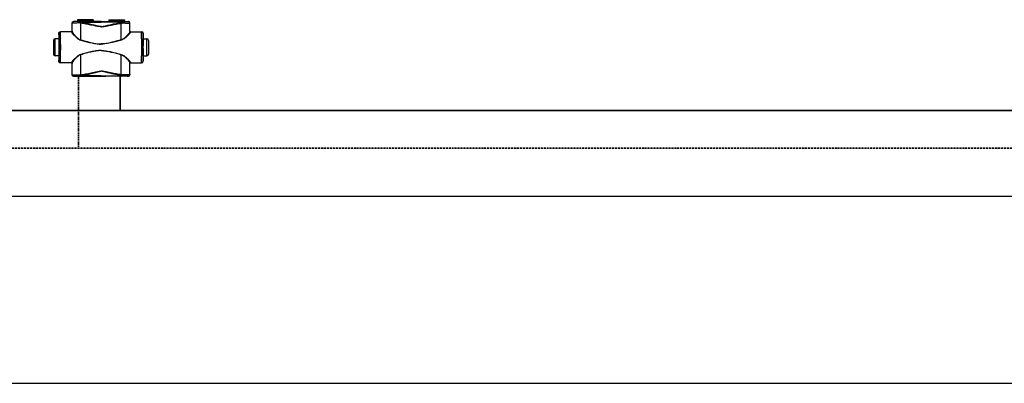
# Model space of a CAD drawing. Header units: millimetres. Extents: x 60394 to 199354, y 20895 to 166073.
# Tile 70 of 256: x 79197 to 80777, y 23395 to 23978. Entities that reach past the tile are written whole.
import ezdxf

# ---------------------------------------------------------------- set-up
doc = ezdxf.new("R2010")
doc.units = ezdxf.units.MM
doc.linetypes.add('VERDECKT', pattern=[9.525, 6.35, -3.175])
doc.layers.add('UT_SCHÉMA_PŘÍVOD', color=10, linetype='Continuous', lineweight=35)
doc.layers.add('UT_SCHÉMA_ZPÁTEČKA', color=172, linetype='VERDECKT', lineweight=35)

msp = doc.modelspace()

# ---------------------------------------------------------------- linework, layer by layer
at = {"color": 0, "linetype": 'Continuous'}
for p, q in [((79283.9, 23974.9), (79283.7, 23975.1)), ((79285.4, 23975.1), (79283.7, 23975.1)), ((79285.7, 23975), (79285.4, 23975.1)), ((79315.3, 23978), (79290.1, 23978)), ((79290.1, 23978), (79290.1, 23976.6)), ((79290.1, 23976.6), (79291.1, 23975.6)), ((79290.1, 23976.6), (79315.3, 23976.6)), ((79291.1, 23975.6), (79314.4, 23975.6)), ((79291.2, 23975.3), (79314.2, 23975.3)), ((79291.2, 23975.3), (79291.2, 23974.9)), ((79298.9, 23974.9), (79294, 23974.9)), ((79294, 23974.2), (79294, 23974.9)), ((79294, 23974.2), (79327.7, 23974.2)), ((79327.7, 23974.9), (79306.6, 23974.9)), ((79314.2, 23975.3), (79314.2, 23974.9)), ((79315.3, 23976.6), (79314.4, 23975.6)), ((79315.3, 23978), (79315.3, 23976.6)), ((79321.5, 23975.1), (79319.7, 23975)), ((79327.7, 23975.1), (79321.5, 23975.1)), ((79327.7, 23975.1), (79334, 23975.1)), ((79327.7, 23974.9), (79348.9, 23974.9)), ((79361.4, 23974.2), (79327.7, 23974.2)), ((79334, 23975.1), (79335.7, 23975)), ((79340.1, 23978), (79365.3, 23978)), ((79340.1, 23978), (79340.1, 23976.6)), ((79365.3, 23976.6), (79340.1, 23976.6)), ((79340.1, 23976.6), (79341.1, 23975.6)), ((79364.4, 23975.6), (79341.1, 23975.6)), ((79364.2, 23975.3), (79341.2, 23975.3)), ((79341.2, 23975.3), (79341.2, 23974.9)), ((79356.6, 23974.9), (79361.4, 23974.9)), ((79361.4, 23974.2), (79361.4, 23974.9)), ((79364.2, 23975.3), (79364.2, 23974.9)), ((79365.3, 23976.6), (79364.4, 23975.6)), ((79365.3, 23978), (79365.3, 23976.6)), ((79369.7, 23975), (79370.1, 23975.1)), ((79370.1, 23975.1), (79371.7, 23975.1)), ((79371.6, 23974.9), (79371.7, 23975.1)), ((79280.6, 23958.8), (79262.5, 23958.8)), ((79281.4, 23972.4), (79281.2, 23972.6)), ((79281.2, 23959.6), (79281.2, 23972.6)), ((79281.2, 23959.6), (79281.4, 23959.6)), ((79374.1, 23972.4), (79374.2, 23972.6)), ((79374.2, 23959.6), (79374.1, 23959.6)), ((79374.2, 23959.6), (79374.2, 23972.6)), ((79374.9, 23958.8), (79392.9, 23958.8)), ((79251.5, 23944.8), (79251.5, 23922.8)), ((79260.3, 23947.3), (79254, 23947.3)), ((79254, 23920.3), (79254, 23947.3)), ((79260.3, 23956.3), (79260, 23956.3)), ((79260, 23956.3), (79260, 23948.1)), ((79260, 23948.1), (79260.3, 23947.8)), ((79260.4, 23947.8), (79260.4, 23947.8)), ((79395.1, 23947.8), (79395.1, 23947.8)), ((79395.2, 23956.3), (79395.4, 23956.3)), ((79395.4, 23948.1), (79395.2, 23947.8)), ((79395.2, 23947.3), (79401.4, 23947.3)), ((79395.4, 23956.3), (79395.4, 23948.1)), ((79401.4, 23920.3), (79401.4, 23947.3)), ((79403.9, 23944.8), (79403.9, 23922.8)), ((79260.3, 23920.3), (79254, 23920.3)), ((79260.3, 23919.8), (79260, 23919.4)), ((79260, 23919.4), (79260, 23911.3)), ((79260, 23911.3), (79260.3, 23911.3)), ((79260.4, 23919.8), (79260.4, 23919.8)), ((79395.1, 23919.8), (79395.1, 23919.8)), ((79395.2, 23920.3), (79401.4, 23920.3)), ((79395.2, 23919.8), (79395.4, 23919.4)), ((79395.4, 23911.3), (79395.2, 23911.3)), ((79395.4, 23919.4), (79395.4, 23911.3)), ((79280.6, 23908.8), (79262.5, 23908.8)), ((79281.4, 23908), (79281.2, 23908)), ((79281.2, 23889.9), (79281.2, 23908)), ((79374.1, 23908), (79374.2, 23908)), ((79374.2, 23889.9), (79374.2, 23908)), ((79374.9, 23908.8), (79392.9, 23908.8)), ((79281.2, 23889.9), (79281.4, 23890)), ((79283.7, 23887.4), (79283.9, 23887.5)), ((79285.4, 23887.4), (79283.7, 23887.4)), ((79285.7, 23887.5), (79285.4, 23887.4)), ((79295.3, 23889.6), (79295.5, 23889.6)), ((79295.6, 23887.6), (79295.8, 23887.6)), ((79327.7, 23888.3), (79295.8, 23888.3)), ((79295.8, 23887.6), (79295.8, 23888.3)), ((79295.8, 23887.6), (79297.1, 23887.6)), ((79308.4, 23887.6), (79327.7, 23887.6)), ((79321.5, 23887.4), (79319.7, 23887.5)), ((79327.7, 23887.4), (79321.5, 23887.4)), ((79327.7, 23888.3), (79359.7, 23888.3)), ((79347.1, 23887.6), (79327.7, 23887.6)), ((79327.7, 23887.4), (79334, 23887.4)), ((79334, 23887.4), (79335.7, 23887.5)), ((79359.7, 23887.6), (79358.4, 23887.6)), ((79359.7, 23887.6), (79359.7, 23888.3)), ((79359.9, 23887.6), (79359.7, 23887.6)), ((79360.2, 23889.6), (79360, 23889.6)), ((79369.7, 23887.5), (79370.1, 23887.4)), ((79370.1, 23887.4), (79371.7, 23887.4)), ((79371.7, 23887.4), (79371.6, 23887.5)), ((79374.2, 23889.9), (79374.1, 23890))]:
    msp.add_line(p, q, dxfattribs=at)
for p, q in [((64740.6, 23695.4), (199354.4, 23695.4)), ((64740.6, 23395.4), (199354.4, 23395.4))]:
    msp.add_line(p, q)
for centre, radius, start, end in [((79283.9, 23972.4), 2.5, 90.0025, 179.9975), ((79290.7, 23975.3), 0.5, 0, 45), ((79314.7, 23975.3), 0.5, 135, 180), ((79340.7, 23975.3), 0.5, 0, 45), ((79364.7, 23975.3), 0.5, 135, 180), ((79371.6, 23972.4), 2.5, 0.0025, 89.9975), ((79262.8, 23956.3), 2.5, 90.0022, 180.0011), ((79280.6, 23959.6), 0.8, 270.0036, 359.9972), ((79374.9, 23959.6), 0.8, 180.0028, 269.9964), ((79392.7, 23956.3), 2.5, 359.9989, 89.9978), ((79254, 23944.8), 2.5, 90, 180), ((76820.6, 23933.8), 2442.4, 359.6832, 0.3168), ((81834.9, 23933.8), 2442.4, 179.6832, 180.3168), ((79401.4, 23944.8), 2.5, 0, 90), ((79254, 23922.8), 2.5, 180, 270), ((79262.8, 23911.3), 2.5, 179.9989, 269.9978), ((79392.7, 23911.3), 2.5, 270.0022, 0.0011), ((79401.4, 23922.8), 2.5, 270, 0), ((79280.6, 23908), 0.8, 0.0028, 89.9964), ((79374.9, 23908), 0.8, 90.0036, 179.9972), ((79283.9, 23890), 2.5, 180.0025, 269.9975), ((79371.6, 23890), 2.5, 270.0025, 359.9975)]:
    msp.add_arc(centre, radius, start, end, dxfattribs=at)
at = {"color": 0, "linetype": 'Continuous', "extrusion": (0, 0, -1)}
for centre, major_axis, ratio, start_param, end_param in [((79283.7, 23972.6), (-1.77, 1.77), 0.999973, -0.785384, 0.785384), ((79302.7, 23975), (-17, 0), 0.005236, 4.941076, 6.283185), ((79302.7, 23975), (-17, 0), 0.005236, 3.141593, 4.483702), ((79262.5, 23956.3), (-2.5, 0), 0.999945, 0, 1.570796), ((79280.4, 23959.6), (-0.8, 0), 0.999986, -3.141593, -1.659157), ((79260.3, 23933.8), (0, 14), 0.010472, 0, 3.141593), ((79262.5, 23911.3), (-2.5, 0), 0.999945, -1.570796, 0), ((79280.4, 23908), (0.8, 0), 0.999986, -1.395381, 0), ((79283.7, 23889.9), (1.77, 1.77), 0.999973, -3.926977, -2.356208), ((79302.7, 23887.5), (-17, 0), 0.005236, 0, 1.229157), ((79302.7, 23887.5), (-17, 0), 0.005236, 1.912436, 3.141593)]:
    msp.add_ellipse(centre, major_axis=major_axis, ratio=ratio, start_param=start_param, end_param=end_param, dxfattribs=at)
at = {"color": 0, "linetype": 'Continuous'}
for centre, major_axis, ratio, start_param, end_param in [((79352.7, 23975), (17, 0), 0.005236, 3.141593, 4.483702), ((79352.7, 23975), (17, 0), 0.005236, 4.941076, 6.283185), ((79371.7, 23972.6), (1.77, 1.77), 0.999973, -0.785384, 0.785384), ((79375, 23959.6), (0.8, 0), 0.999986, -3.141593, -1.659157), ((79392.9, 23956.3), (2.5, 0), 0.999945, 0, 1.570796), ((79395.2, 23933.8), (0, 14), 0.010472, 0, 3.141593), ((79392.9, 23911.3), (2.5, 0), 0.999945, -1.570796, 0), ((79375, 23908), (-0.8, 0), 0.999986, -1.395381, 0), ((79352.7, 23887.5), (17, 0), 0.005236, 1.912436, 3.141593), ((79352.7, 23887.5), (17, 0), 0.005236, 0, 1.229157), ((79371.7, 23889.9), (-1.77, 1.77), 0.999973, -3.926977, -2.356208)]:
    msp.add_ellipse(centre, major_axis=major_axis, ratio=ratio, start_param=start_param, end_param=end_param, dxfattribs=at)
for points, knots in [([(79294, 23974.9), (79293.3, 23974.9), (79292, 23974.9), (79290.3, 23974.9), (79289.1, 23974.9), (79288.2, 23974.9), (79287.5, 23974.9), (79286.7, 23974.9), (79286.1, 23974.9), (79285.5, 23974.9), (79285, 23974.9), (79284.7, 23974.9), (79284.4, 23974.9), (79284.3, 23974.9), (79284.2, 23974.9), (79284.1, 23974.9), (79284, 23974.9), (79283.9, 23974.9), (79283.9, 23974.9), (79283.9, 23974.9), (79283.9, 23974.9), (79283.9, 23974.9), (79283.9, 23974.9), (79283.9, 23974.9)], [0, 0, 0, 0, 0.207653, 0.400343, 0.489423, 0.572844, 0.650059, 0.720565, 0.783909, 0.839692, 0.887568, 0.927242, 0.943927, 0.958477, 0.970869, 0.981088, 0.989117, 0.992306, 0.994945, 0.997032, 0.998568, 0.999554, 1, 1, 1, 1]), ([(79294, 23974.9), (79294, 23974.9), (79293.9, 23974.8), (79293.8, 23974.6), (79293.7, 23974.5), (79293.6, 23974.3), (79293.6, 23973.9), (79293.5, 23973.6), (79293.5, 23973.2), (79293.4, 23972.9), (79293.4, 23972.8)], [0, 0, 0, 0, 0.117156, 0.161001, 0.211236, 0.330442, 0.472834, 0.634922, 0.812344, 1, 1, 1, 1]), ([(79294, 23974.2), (79293.9, 23974), (79293.7, 23973.5), (79293.5, 23973), (79293.4, 23972.8)], [0, 0, 0, 0, 0.464895, 1, 1, 1, 1]), ([(79295.6, 23973.7), (79295.5, 23973.8), (79295, 23973.9), (79294.4, 23974), (79294, 23974.2)], [0, 0, 0, 0, 0.253704, 1, 1, 1, 1]), ([(79306.6, 23974.9), (79306, 23974.9), (79304.7, 23974.9), (79302.7, 23974.8), (79300.8, 23974.9), (79299.5, 23974.9), (79298.9, 23974.9)], [0, 0, 0, 0, 0.248355, 0.5, 0.751645, 1, 1, 1, 1]), ([(79348.9, 23974.9), (79349.5, 23974.9), (79350.8, 23974.9), (79352.7, 23974.8), (79354.7, 23974.9), (79356, 23974.9), (79356.6, 23974.9)], [0, 0, 0, 0, 0.248355, 0.5, 0.751645, 1, 1, 1, 1]), ([(79359.9, 23973.7), (79360, 23973.8), (79360.5, 23973.9), (79361.1, 23974), (79361.4, 23974.2)], [0, 0, 0, 0, 0.253704, 1, 1, 1, 1]), ([(79361.4, 23974.9), (79361.5, 23974.9), (79361.6, 23974.8), (79361.7, 23974.6), (79361.8, 23974.5), (79361.9, 23974.3), (79361.9, 23973.9), (79362, 23973.6), (79362, 23973.2), (79362.1, 23972.9), (79362.1, 23972.8)], [0, 0, 0, 0, 0.117156, 0.161001, 0.211236, 0.330442, 0.472834, 0.634922, 0.812344, 1, 1, 1, 1]), ([(79361.4, 23974.9), (79362.2, 23974.9), (79363.5, 23974.9), (79365.2, 23974.9), (79366.4, 23974.9), (79367.3, 23974.9), (79368, 23974.9), (79368.8, 23974.9), (79369.4, 23974.9), (79370, 23974.9), (79370.5, 23974.9), (79370.8, 23974.9), (79371, 23974.9), (79371.2, 23974.9), (79371.3, 23974.9), (79371.4, 23974.9), (79371.5, 23974.9), (79371.5, 23974.9), (79371.6, 23974.9), (79371.6, 23974.9), (79371.6, 23974.9), (79371.6, 23974.9), (79371.6, 23974.9), (79371.6, 23974.9)], [0, 0, 0, 0, 0.207653, 0.400343, 0.489423, 0.572844, 0.650059, 0.720565, 0.783909, 0.839692, 0.887568, 0.927242, 0.943927, 0.958477, 0.970869, 0.981088, 0.989117, 0.992306, 0.994945, 0.997032, 0.998568, 0.999554, 1, 1, 1, 1]), ([(79361.4, 23974.2), (79361.6, 23974), (79361.8, 23973.5), (79362, 23973), (79362.1, 23972.8)], [0, 0, 0, 0, 0.464895, 1, 1, 1, 1]), ([(79263, 23947.3), (79263, 23948.1), (79262.9, 23949.7), (79262.9, 23951.6), (79262.9, 23953.1), (79262.9, 23954), (79262.9, 23954.9), (79262.9, 23955.7), (79262.9, 23956.4), (79262.8, 23957), (79262.8, 23957.5), (79262.8, 23957.9), (79262.8, 23958.2), (79262.8, 23958.3), (79262.8, 23958.5), (79262.8, 23958.6), (79262.8, 23958.7), (79262.8, 23958.7), (79262.8, 23958.8), (79262.8, 23958.8), (79262.8, 23958.8), (79262.8, 23958.8)], [0, 0, 0, 0, 0.218984, 0.416191, 0.505653, 0.588551, 0.664564, 0.733396, 0.794781, 0.848478, 0.894279, 0.932006, 0.947796, 0.961515, 0.973152, 0.982695, 0.990138, 0.995479, 0.998726, 0.999584, 1, 1, 1, 1]), ([(79281.4, 23959), (79281.4, 23958.9), (79281.3, 23958.7), (79281.2, 23958.5), (79280.9, 23958.3), (79280.7, 23958.3), (79280.6, 23958.3)], [0, 0, 0, 0, 0.247572, 0.496581, 0.747591, 1, 1, 1, 1]), ([(79280.6, 23958.8), (79280.6, 23958.8), (79280.6, 23958.8), (79280.6, 23958.8), (79280.6, 23958.8), (79280.6, 23958.7), (79280.6, 23958.7), (79280.6, 23958.6), (79280.6, 23958.6), (79280.6, 23958.5), (79280.6, 23958.4), (79280.6, 23958.3), (79280.6, 23958.3)], [0, 0, 0, 0, 0.005122, 0.017304, 0.037118, 0.064661, 0.143035, 0.252499, 0.393016, 0.564526, 0.766907, 1, 1, 1, 1]), ([(79293.4, 23972.8), (79292.6, 23972.8), (79291, 23972.7), (79289, 23972.7), (79287.6, 23972.7), (79286.6, 23972.7), (79285.6, 23972.7), (79284.8, 23972.7), (79284, 23972.6), (79283.3, 23972.6), (79282.8, 23972.6), (79282.3, 23972.6), (79282.1, 23972.5), (79281.9, 23972.5), (79281.7, 23972.5), (79281.6, 23972.5), (79281.5, 23972.5), (79281.4, 23972.5), (79281.4, 23972.5), (79281.4, 23972.5), (79281.4, 23972.4)], [0, 0, 0, 0, 0.207034, 0.39928, 0.488214, 0.57154, 0.648707, 0.71921, 0.782588, 0.838437, 0.886403, 0.926186, 0.942933, 0.957549, 0.970012, 0.98031, 0.988432, 0.994377, 0.998178, 1, 1, 1, 1]), ([(79281.4, 23959), (79281.4, 23960.2), (79281.4, 23964.6), (79281.4, 23969.1), (79281.4, 23972.4)], [0, 0, 0, 0, 0.250733, 1, 1, 1, 1]), ([(79281.4, 23959.6), (79281.4, 23959.6), (79281.4, 23959.6), (79281.4, 23959.6), (79281.4, 23959.6), (79281.4, 23959.5), (79281.4, 23959.5), (79281.4, 23959.4), (79281.4, 23959.4), (79281.4, 23959.3), (79281.4, 23959.2), (79281.4, 23959.1), (79281.4, 23959)], [0, 0, 0, 0, 0.005057, 0.017214, 0.037015, 0.06455, 0.142921, 0.252392, 0.392925, 0.564459, 0.766871, 1, 1, 1, 1]), ([(79281.4, 23959), (79281.4, 23959), (79281.4, 23958.8), (79281.5, 23958.6), (79281.6, 23958.3), (79281.8, 23957.9), (79282.1, 23957.4), (79282.6, 23956.6), (79283.2, 23955.8), (79284.2, 23954.6), (79285.6, 23953), (79287.5, 23951), (79289.4, 23949.3), (79291, 23948), (79292.7, 23946.7), (79294.2, 23945.9), (79295.3, 23945.6)], [0, 0, 0, 0, 0.010286, 0.022433, 0.036551, 0.052653, 0.090607, 0.135698, 0.187142, 0.244158, 0.372094, 0.514728, 0.6685, 0.748767, 0.830965, 1, 1, 1, 1]), ([(79295.3, 23972.4), (79295.1, 23972.4), (79294.5, 23972.5), (79293.9, 23972.6), (79293.4, 23972.8)], [0, 0, 0, 0, 0.252579, 1, 1, 1, 1]), ([(79295.6, 23973.7), (79295.6, 23973.5), (79295.4, 23973.1), (79295.3, 23972.6), (79295.3, 23972.4)], [0, 0, 0, 0, 0.464569, 1, 1, 1, 1]), ([(79327.7, 23966.8), (79327.7, 23966.8), (79327.1, 23966.8), (79325.7, 23966.8), (79323.6, 23967.1), (79321.6, 23967.5), (79318.9, 23968), (79315.5, 23968.6), (79311.5, 23969.4), (79307.4, 23970.2), (79303.4, 23971), (79299.3, 23971.7), (79296.6, 23972.2), (79295.3, 23972.4)], [0.5000015, 0.5000015, 0.5000015, 0.5000015, 0.500002, 0.5313979, 0.5627848, 0.5941575, 0.6255147, 0.6881766, 0.7507583, 0.8132458, 0.8756245, 0.9378805, 1, 1, 1, 1]), ([(79295.3, 23945.6), (79295.3, 23947.9), (79295.3, 23956.8), (79295.3, 23965.7), (79295.3, 23972.4)], [0, 0, 0, 0, 0.250952, 1, 1, 1, 1]), ([(79327.7, 23966.9), (79327.7, 23966.9), (79327.4, 23966.9), (79326.7, 23967), (79325.3, 23967.1), (79323.6, 23967.4), (79321.6, 23967.8), (79319.6, 23968.3), (79317.6, 23968.7), (79314.9, 23969.4), (79311.6, 23970.2), (79307.6, 23971.1), (79303.6, 23972), (79299.6, 23972.9), (79296.9, 23973.5), (79295.6, 23973.7)], [0.499995, 0.499995, 0.499995, 0.499995, 0.4999958, 0.5157333, 0.5314718, 0.5629204, 0.5943483, 0.6257534, 0.6571339, 0.6884877, 0.7511054, 0.813586, 0.8759088, 0.9380534, 1, 1, 1, 1]), ([(79327.7, 23966.9), (79327.7, 23966.9), (79328.1, 23966.9), (79328.8, 23967), (79330.2, 23967.1), (79331.9, 23967.4), (79333.9, 23967.8), (79335.9, 23968.3), (79337.9, 23968.7), (79340.6, 23969.4), (79343.9, 23970.2), (79347.9, 23971.1), (79351.9, 23972), (79355.9, 23972.9), (79358.5, 23973.5), (79359.9, 23973.7)], [0.499995, 0.499995, 0.499995, 0.499995, 0.4999958, 0.5157333, 0.5314718, 0.5629204, 0.5943483, 0.6257534, 0.6571339, 0.6884877, 0.7511054, 0.813586, 0.8759088, 0.9380534, 1, 1, 1, 1]), ([(79327.7, 23966.8), (79327.7, 23966.8), (79328.4, 23966.8), (79329.8, 23966.8), (79331.9, 23967.1), (79333.9, 23967.5), (79336.6, 23968), (79340, 23968.6), (79344, 23969.4), (79348.1, 23970.2), (79352.1, 23971), (79356.2, 23971.7), (79358.9, 23972.2), (79360.2, 23972.4)], [0.5000015, 0.5000015, 0.5000015, 0.5000015, 0.500002, 0.5313979, 0.5627848, 0.5941575, 0.6255147, 0.6881766, 0.7507583, 0.8132458, 0.8756245, 0.9378805, 1, 1, 1, 1]), ([(79359.9, 23973.7), (79359.9, 23973.5), (79360.1, 23973.1), (79360.2, 23972.6), (79360.2, 23972.4)], [0, 0, 0, 0, 0.464569, 1, 1, 1, 1]), ([(79360.2, 23972.4), (79360.4, 23972.4), (79361, 23972.5), (79361.6, 23972.6), (79362.1, 23972.8)], [0, 0, 0, 0, 0.252579, 1, 1, 1, 1]), ([(79360.2, 23945.6), (79360.2, 23947.9), (79360.2, 23956.8), (79360.2, 23965.7), (79360.2, 23972.4)], [0, 0, 0, 0, 0.250952, 1, 1, 1, 1]), ([(79374.1, 23959), (79374.1, 23959), (79374.1, 23958.8), (79374, 23958.6), (79373.9, 23958.3), (79373.7, 23957.9), (79373.4, 23957.4), (79372.9, 23956.6), (79372.3, 23955.8), (79371.3, 23954.6), (79369.9, 23953), (79368, 23951), (79366.1, 23949.3), (79364.5, 23948), (79362.7, 23946.7), (79361.3, 23945.9), (79360.2, 23945.6)], [0, 0, 0, 0, 0.010286, 0.022433, 0.036551, 0.052653, 0.090607, 0.135698, 0.187142, 0.244158, 0.372094, 0.514728, 0.6685, 0.748767, 0.830965, 1, 1, 1, 1]), ([(79362.1, 23972.8), (79362.9, 23972.8), (79364.5, 23972.7), (79366.5, 23972.7), (79367.9, 23972.7), (79368.9, 23972.7), (79369.9, 23972.7), (79370.7, 23972.7), (79371.5, 23972.6), (79372.2, 23972.6), (79372.7, 23972.6), (79373.2, 23972.6), (79373.4, 23972.5), (79373.6, 23972.5), (79373.8, 23972.5), (79373.9, 23972.5), (79374, 23972.5), (79374.1, 23972.5), (79374.1, 23972.5), (79374.1, 23972.5), (79374.1, 23972.4)], [0, 0, 0, 0, 0.207034, 0.39928, 0.488214, 0.57154, 0.648707, 0.71921, 0.782588, 0.838437, 0.886403, 0.926186, 0.942933, 0.957549, 0.970012, 0.98031, 0.988432, 0.994377, 0.998178, 1, 1, 1, 1]), ([(79374.1, 23959), (79374.1, 23960.2), (79374.1, 23964.6), (79374.1, 23969.1), (79374.1, 23972.4)], [0, 0, 0, 0, 0.250733, 1, 1, 1, 1]), ([(79374.1, 23959.6), (79374.1, 23959.6), (79374.1, 23959.6), (79374.1, 23959.6), (79374.1, 23959.6), (79374.1, 23959.5), (79374.1, 23959.5), (79374.1, 23959.4), (79374.1, 23959.4), (79374.1, 23959.3), (79374.1, 23959.2), (79374.1, 23959.1), (79374.1, 23959)], [0, 0, 0, 0, 0.005057, 0.017214, 0.037015, 0.06455, 0.142921, 0.252392, 0.392925, 0.564459, 0.766871, 1, 1, 1, 1]), ([(79374.1, 23959), (79374.1, 23958.9), (79374.2, 23958.7), (79374.3, 23958.5), (79374.6, 23958.3), (79374.8, 23958.3), (79374.9, 23958.3)], [0, 0, 0, 0, 0.247572, 0.496581, 0.747591, 1, 1, 1, 1]), ([(79374.9, 23958.8), (79374.9, 23958.8), (79374.9, 23958.8), (79374.9, 23958.8), (79374.9, 23958.8), (79374.9, 23958.7), (79374.9, 23958.7), (79374.9, 23958.6), (79374.9, 23958.6), (79374.9, 23958.5), (79374.9, 23958.4), (79374.9, 23958.3), (79374.9, 23958.3)], [0, 0, 0, 0, 0.005122, 0.017304, 0.037118, 0.064661, 0.143035, 0.252499, 0.393016, 0.564526, 0.766907, 1, 1, 1, 1]), ([(79392.5, 23947.3), (79392.5, 23948.1), (79392.6, 23949.7), (79392.6, 23951.6), (79392.6, 23953.1), (79392.6, 23954), (79392.6, 23954.9), (79392.6, 23955.7), (79392.6, 23956.4), (79392.7, 23957), (79392.7, 23957.5), (79392.7, 23957.9), (79392.7, 23958.2), (79392.7, 23958.3), (79392.7, 23958.5), (79392.7, 23958.6), (79392.7, 23958.7), (79392.7, 23958.7), (79392.7, 23958.8), (79392.7, 23958.8), (79392.7, 23958.8), (79392.7, 23958.8)], [0, 0, 0, 0, 0.218984, 0.416191, 0.505653, 0.588551, 0.664564, 0.733396, 0.794781, 0.848478, 0.894279, 0.932006, 0.947796, 0.961515, 0.973152, 0.982695, 0.990138, 0.995479, 0.998726, 0.999584, 1, 1, 1, 1]), ([(79260.4, 23947.8), (79260.4, 23948.4), (79260.4, 23949.6), (79260.4, 23951), (79260.4, 23952.1), (79260.4, 23952.8), (79260.4, 23953.4), (79260.4, 23954), (79260.3, 23954.5), (79260.3, 23955), (79260.3, 23955.4), (79260.3, 23955.6), (79260.3, 23955.8), (79260.3, 23955.9), (79260.3, 23956), (79260.3, 23956.1), (79260.3, 23956.2), (79260.3, 23956.2), (79260.3, 23956.3), (79260.3, 23956.3), (79260.3, 23956.3)], [0, 0, 0, 0, 0.221931, 0.420259, 0.509783, 0.592499, 0.668149, 0.736495, 0.797321, 0.850436, 0.895675, 0.932895, 0.948462, 0.961984, 0.973451, 0.982856, 0.990196, 0.99547, 0.998697, 1, 1, 1, 1]), ([(79260.4, 23919.8), (79260.5, 23922), (79260.5, 23926.6), (79260.5, 23933.8), (79260.5, 23940.9), (79260.5, 23945.6), (79260.4, 23947.8)], [0, 0, 0, 0, 0.235226, 0.499987, 0.764754, 1, 1, 1, 1]), ([(79280.6, 23958.3), (79280.6, 23958.2), (79280.6, 23958), (79280.7, 23957.8), (79280.8, 23957.6), (79281, 23957.2), (79281.4, 23956.6), (79281.9, 23955.9), (79282.5, 23955.2), (79283.6, 23954), (79285.1, 23952.4), (79287.1, 23950.4), (79289, 23948.8), (79290.7, 23947.5), (79292.6, 23946.3), (79294.1, 23945.6), (79295.2, 23945.3)], [0, 0, 0, 0, 0.009694, 0.02127, 0.034861, 0.050494, 0.087694, 0.13227, 0.183417, 0.240322, 0.368483, 0.511765, 0.666448, 0.747227, 0.829948, 1, 1, 1, 1]), ([(79295.3, 23945.6), (79295.3, 23945.6), (79295.3, 23945.5), (79295.2, 23945.4), (79295.2, 23945.3)], [0, 0, 0, 0, 0.258378, 1, 1, 1, 1]), ([(79295.2, 23945.3), (79297.9, 23944.6), (79301.9, 23943.5), (79307.2, 23942.1), (79311.3, 23941.2), (79315.3, 23940.3), (79319.4, 23939.6), (79322.9, 23939.1), (79325.7, 23939), (79327.1, 23938.9), (79327.7, 23938.9), (79327.7, 23938.9)], [0, 0, 0, 0, 0.1245061, 0.1869228, 0.2494269, 0.3120016, 0.3746311, 0.4372993, 0.4686472, 0.4999998, 0.5, 0.5, 0.5, 0.5]), ([(79295.3, 23945.6), (79298, 23944.9), (79301.9, 23943.8), (79307.3, 23942.4), (79311.3, 23941.4), (79315.4, 23940.5), (79319.5, 23939.7), (79322.9, 23939.3), (79325.7, 23939.1), (79327.1, 23939.1), (79327.7, 23939.1), (79327.7, 23939.1)], [0, 0, 0, 0, 0.1244767, 0.1868883, 0.2493924, 0.3119715, 0.3746087, 0.437287, 0.4686409, 0.4999998, 0.5, 0.5, 0.5, 0.5]), ([(79360.2, 23945.6), (79357.5, 23944.9), (79353.5, 23943.8), (79348.2, 23942.4), (79344.2, 23941.4), (79340.1, 23940.5), (79336, 23939.7), (79332.6, 23939.3), (79329.8, 23939.1), (79328.4, 23939.1), (79327.7, 23939.1), (79327.7, 23939.1)], [0, 0, 0, 0, 0.1244767, 0.1868883, 0.2493924, 0.3119715, 0.3746087, 0.437287, 0.4686409, 0.4999998, 0.5, 0.5, 0.5, 0.5]), ([(79360.3, 23945.3), (79357.6, 23944.6), (79353.6, 23943.5), (79348.3, 23942.1), (79344.2, 23941.2), (79340.2, 23940.3), (79336.1, 23939.6), (79332.6, 23939.1), (79329.8, 23939), (79328.4, 23938.9), (79327.7, 23938.9), (79327.7, 23938.9)], [0, 0, 0, 0, 0.1245061, 0.1869228, 0.2494269, 0.3120016, 0.3746311, 0.4372993, 0.4686472, 0.4999998, 0.5, 0.5, 0.5, 0.5]), ([(79360.2, 23945.6), (79360.2, 23945.6), (79360.2, 23945.5), (79360.3, 23945.4), (79360.3, 23945.3)], [0, 0, 0, 0, 0.258378, 1, 1, 1, 1]), ([(79374.9, 23958.3), (79374.9, 23958.2), (79374.9, 23958), (79374.8, 23957.8), (79374.7, 23957.6), (79374.5, 23957.2), (79374.1, 23956.6), (79373.6, 23955.9), (79373, 23955.2), (79371.9, 23954), (79370.4, 23952.4), (79368.4, 23950.4), (79366.5, 23948.8), (79364.8, 23947.5), (79362.9, 23946.3), (79361.4, 23945.6), (79360.3, 23945.3)], [0, 0, 0, 0, 0.009694, 0.02127, 0.034861, 0.050494, 0.087694, 0.13227, 0.183417, 0.240322, 0.368483, 0.511765, 0.666448, 0.747227, 0.829948, 1, 1, 1, 1]), ([(79395.1, 23919.8), (79395, 23922), (79395, 23926.6), (79395, 23933.8), (79395, 23940.9), (79395, 23945.6), (79395.1, 23947.8)], [0, 0, 0, 0, 0.235226, 0.499987, 0.764754, 1, 1, 1, 1]), ([(79395.1, 23947.8), (79395.1, 23948.4), (79395.1, 23949.6), (79395.1, 23951), (79395.1, 23952.1), (79395.1, 23952.8), (79395.1, 23953.4), (79395.1, 23954), (79395.1, 23954.5), (79395.2, 23955), (79395.2, 23955.4), (79395.2, 23955.6), (79395.2, 23955.8), (79395.2, 23955.9), (79395.2, 23956), (79395.2, 23956.1), (79395.2, 23956.2), (79395.2, 23956.2), (79395.2, 23956.3), (79395.2, 23956.3), (79395.2, 23956.3)], [0, 0, 0, 0, 0.221931, 0.420259, 0.509783, 0.592499, 0.668149, 0.736495, 0.797321, 0.850436, 0.895675, 0.932895, 0.948462, 0.961984, 0.973451, 0.982856, 0.990196, 0.99547, 0.998697, 1, 1, 1, 1]), ([(79327.7, 23928.6), (79326.4, 23928.6), (79323.6, 23928.5), (79319.4, 23928), (79315.3, 23927.3), (79311.3, 23926.4), (79307.2, 23925.4), (79301.9, 23924), (79297.9, 23923), (79295.2, 23922.2)], [0.5, 0.5, 0.5, 0.5, 0.5626889, 0.6253582, 0.6879892, 0.7505657, 0.8130716, 0.8754902, 1, 1, 1, 1]), ([(79327.7, 23928.5), (79326.4, 23928.5), (79323.6, 23928.3), (79319.5, 23927.8), (79315.4, 23927.1), (79311.3, 23926.2), (79307.3, 23925.2), (79301.9, 23923.8), (79298, 23922.7), (79295.3, 23921.9)], [0.5, 0.5, 0.5, 0.5, 0.5627005, 0.6253799, 0.6880187, 0.7505997, 0.8131057, 0.8755193, 1, 1, 1, 1]), ([(79327.7, 23928.6), (79329.1, 23928.6), (79331.9, 23928.5), (79336.1, 23928), (79340.2, 23927.3), (79344.2, 23926.4), (79348.3, 23925.4), (79353.6, 23924), (79357.6, 23923), (79360.3, 23922.2)], [0.5, 0.5, 0.5, 0.5, 0.5626889, 0.6253582, 0.6879892, 0.7505657, 0.8130716, 0.8754902, 1, 1, 1, 1]), ([(79327.7, 23928.5), (79329.1, 23928.5), (79331.9, 23928.3), (79336, 23927.8), (79340.1, 23927.1), (79344.2, 23926.2), (79348.2, 23925.2), (79353.5, 23923.8), (79357.5, 23922.7), (79360.2, 23921.9)], [0.5, 0.5, 0.5, 0.5, 0.5627005, 0.6253799, 0.6880187, 0.7505997, 0.8131057, 0.8755193, 1, 1, 1, 1]), ([(79260.3, 23911.3), (79260.3, 23911.3), (79260.3, 23911.3), (79260.3, 23911.3), (79260.3, 23911.4), (79260.3, 23911.4), (79260.3, 23911.5), (79260.3, 23911.6), (79260.3, 23911.7), (79260.3, 23911.9), (79260.3, 23912.2), (79260.3, 23912.6), (79260.3, 23913), (79260.4, 23913.5), (79260.4, 23914.1), (79260.4, 23914.8), (79260.4, 23915.5), (79260.4, 23916.5), (79260.4, 23917.9), (79260.4, 23919.1), (79260.4, 23919.8)], [0, 0, 0, 0, 0.001303, 0.00453, 0.009804, 0.017144, 0.026549, 0.038016, 0.051538, 0.067105, 0.104325, 0.149564, 0.202679, 0.263505, 0.331851, 0.407501, 0.490217, 0.579741, 0.778069, 1, 1, 1, 1]), ([(79262.8, 23908.8), (79262.8, 23908.8), (79262.8, 23908.8), (79262.8, 23908.8), (79262.8, 23908.8), (79262.8, 23908.9), (79262.8, 23909), (79262.8, 23909.1), (79262.8, 23909.2), (79262.8, 23909.4), (79262.8, 23909.6), (79262.8, 23910), (79262.8, 23910.5), (79262.9, 23911.2), (79262.9, 23911.9), (79262.9, 23912.7), (79262.9, 23913.5), (79262.9, 23914.5), (79262.9, 23915.9), (79262.9, 23917.8), (79263, 23919.4), (79263, 23920.3)], [0, 0, 0, 0, 0.000416, 0.001274, 0.004521, 0.009862, 0.017305, 0.026849, 0.038485, 0.052204, 0.067994, 0.105721, 0.151522, 0.205219, 0.266604, 0.335437, 0.411449, 0.494347, 0.58381, 0.781016, 1, 1, 1, 1]), ([(79295.2, 23922.2), (79294.1, 23922), (79292.6, 23921.2), (79290.7, 23920), (79289, 23918.8), (79287.1, 23917.1), (79285.1, 23915.1), (79283.6, 23913.6), (79282.5, 23912.4), (79281.9, 23911.6), (79281.4, 23910.9), (79281, 23910.4), (79280.8, 23910), (79280.7, 23909.7), (79280.6, 23909.5), (79280.6, 23909.4), (79280.6, 23909.3)], [0, 0, 0, 0, 0.170052, 0.252774, 0.333553, 0.488235, 0.631517, 0.759678, 0.816583, 0.86773, 0.912306, 0.949506, 0.965139, 0.978731, 0.990306, 1, 1, 1, 1]), ([(79295.3, 23921.9), (79294.2, 23921.6), (79292.7, 23920.8), (79291, 23919.6), (79289.4, 23918.3), (79287.5, 23916.6), (79285.6, 23914.6), (79284.2, 23912.9), (79283.2, 23911.7), (79282.6, 23910.9), (79282.1, 23910.2), (79281.8, 23909.6), (79281.6, 23909.2), (79281.5, 23909), (79281.4, 23908.7), (79281.4, 23908.6), (79281.4, 23908.5)], [0, 0, 0, 0, 0.169036, 0.251233, 0.3315, 0.485272, 0.627906, 0.755842, 0.812858, 0.864302, 0.909393, 0.947347, 0.963449, 0.977567, 0.989714, 1, 1, 1, 1]), ([(79295.3, 23921.9), (79295.3, 23921.9), (79295.3, 23922.1), (79295.2, 23922.2), (79295.2, 23922.2)], [0, 0, 0, 0, 0.258378, 1, 1, 1, 1]), ([(79295.3, 23889.6), (79295.3, 23892.3), (79295.3, 23903.1), (79295.3, 23913.8), (79295.3, 23921.9)], [0, 0, 0, 0, 0.248459, 1, 1, 1, 1]), ([(79360.2, 23921.9), (79360.2, 23921.9), (79360.2, 23922.1), (79360.3, 23922.2), (79360.3, 23922.2)], [0, 0, 0, 0, 0.258378, 1, 1, 1, 1]), ([(79360.2, 23921.9), (79361.3, 23921.6), (79362.7, 23920.8), (79364.5, 23919.6), (79366.1, 23918.3), (79368, 23916.6), (79369.9, 23914.6), (79371.3, 23912.9), (79372.3, 23911.7), (79372.9, 23910.9), (79373.4, 23910.2), (79373.7, 23909.6), (79373.9, 23909.2), (79374, 23909), (79374.1, 23908.7), (79374.1, 23908.6), (79374.1, 23908.5)], [0, 0, 0, 0, 0.169036, 0.251233, 0.3315, 0.485272, 0.627906, 0.755842, 0.812858, 0.864302, 0.909393, 0.947347, 0.963449, 0.977567, 0.989714, 1, 1, 1, 1]), ([(79360.2, 23889.6), (79360.2, 23892.3), (79360.2, 23903.1), (79360.2, 23913.8), (79360.2, 23921.9)], [0, 0, 0, 0, 0.248459, 1, 1, 1, 1]), ([(79360.3, 23922.2), (79361.4, 23922), (79362.9, 23921.2), (79364.8, 23920), (79366.5, 23918.8), (79368.4, 23917.1), (79370.4, 23915.1), (79371.9, 23913.6), (79373, 23912.4), (79373.6, 23911.6), (79374.1, 23910.9), (79374.5, 23910.4), (79374.7, 23910), (79374.8, 23909.7), (79374.9, 23909.5), (79374.9, 23909.4), (79374.9, 23909.3)], [0, 0, 0, 0, 0.170052, 0.252774, 0.333553, 0.488235, 0.631517, 0.759678, 0.816583, 0.86773, 0.912306, 0.949506, 0.965139, 0.978731, 0.990306, 1, 1, 1, 1]), ([(79392.7, 23908.8), (79392.7, 23908.8), (79392.7, 23908.8), (79392.7, 23908.8), (79392.7, 23908.8), (79392.7, 23908.9), (79392.7, 23909), (79392.7, 23909.1), (79392.7, 23909.2), (79392.7, 23909.4), (79392.7, 23909.6), (79392.7, 23910), (79392.7, 23910.5), (79392.6, 23911.2), (79392.6, 23911.9), (79392.6, 23912.7), (79392.6, 23913.5), (79392.6, 23914.5), (79392.6, 23915.9), (79392.6, 23917.8), (79392.5, 23919.4), (79392.5, 23920.3)], [0, 0, 0, 0, 0.000416, 0.001274, 0.004521, 0.009862, 0.017305, 0.026849, 0.038485, 0.052204, 0.067994, 0.105721, 0.151522, 0.205219, 0.266604, 0.335437, 0.411449, 0.494347, 0.58381, 0.781016, 1, 1, 1, 1]), ([(79395.2, 23911.3), (79395.2, 23911.3), (79395.2, 23911.3), (79395.2, 23911.3), (79395.2, 23911.4), (79395.2, 23911.4), (79395.2, 23911.5), (79395.2, 23911.6), (79395.2, 23911.7), (79395.2, 23911.9), (79395.2, 23912.2), (79395.2, 23912.6), (79395.1, 23913), (79395.1, 23913.5), (79395.1, 23914.1), (79395.1, 23914.8), (79395.1, 23915.5), (79395.1, 23916.5), (79395.1, 23917.9), (79395.1, 23919.1), (79395.1, 23919.8)], [0, 0, 0, 0, 0.001303, 0.00453, 0.009804, 0.017144, 0.026549, 0.038016, 0.051538, 0.067105, 0.104325, 0.149564, 0.202679, 0.263505, 0.331851, 0.407501, 0.490217, 0.579741, 0.778069, 1, 1, 1, 1]), ([(79280.6, 23909.3), (79280.6, 23909.2), (79280.6, 23909.2), (79280.6, 23909.1), (79280.6, 23909), (79280.6, 23908.9), (79280.6, 23908.8), (79280.6, 23908.8), (79280.6, 23908.8), (79280.6, 23908.8), (79280.6, 23908.8), (79280.6, 23908.8), (79280.6, 23908.8)], [0, 0, 0, 0, 0.233093, 0.435474, 0.606984, 0.747501, 0.856965, 0.935339, 0.962882, 0.982696, 0.994878, 1, 1, 1, 1]), ([(79281.4, 23908.5), (79281.4, 23908.6), (79281.3, 23908.8), (79281.2, 23909.1), (79280.9, 23909.2), (79280.7, 23909.3), (79280.6, 23909.3)], [0, 0, 0, 0, 0.247572, 0.496581, 0.747591, 1, 1, 1, 1]), ([(79281.4, 23890), (79281.4, 23891.5), (79281.4, 23897.7), (79281.4, 23903.9), (79281.4, 23908.5)], [0, 0, 0, 0, 0.248801, 1, 1, 1, 1]), ([(79281.4, 23908.5), (79281.4, 23908.5), (79281.4, 23908.4), (79281.4, 23908.3), (79281.4, 23908.2), (79281.4, 23908.1), (79281.4, 23908.1), (79281.4, 23908), (79281.4, 23908), (79281.4, 23908), (79281.4, 23908), (79281.4, 23908), (79281.4, 23908)], [0, 0, 0, 0, 0.23313, 0.435541, 0.607074, 0.747608, 0.857079, 0.93545, 0.962985, 0.982786, 0.994943, 1, 1, 1, 1]), ([(79295.5, 23889.6), (79296.8, 23889.8), (79299.5, 23890.3), (79303.5, 23891), (79307.5, 23891.8), (79310.9, 23892.4), (79313.6, 23893), (79315.6, 23893.4), (79317.6, 23893.8), (79319.6, 23894.2), (79321.6, 23894.6), (79323.3, 23895), (79324.7, 23895.2), (79326, 23895.5), (79327.1, 23895.6), (79327.7, 23895.6)], [0, 0, 0, 0, 0.0621172, 0.1243716, 0.1867502, 0.2492392, 0.2805207, 0.3118245, 0.3431487, 0.3744915, 0.4058513, 0.4372266, 0.4529199, 0.4686172, 0.5, 0.5, 0.5, 0.5]), ([(79295.8, 23888.3), (79297.1, 23888.6), (79299.8, 23889.1), (79303.8, 23890), (79307.7, 23890.9), (79311.1, 23891.7), (79313.7, 23892.4), (79315.7, 23892.8), (79317.7, 23893.3), (79319.7, 23893.8), (79321.7, 23894.3), (79323.4, 23894.8), (79324.7, 23895.1), (79326, 23895.4), (79327.1, 23895.5), (79327.7, 23895.5)], [0, 0, 0, 0, 0.0619437, 0.1240868, 0.1864104, 0.2488944, 0.2801902, 0.3115184, 0.3428764, 0.3742614, 0.4056711, 0.4371032, 0.4528275, 0.4685577, 0.5, 0.5, 0.5, 0.5]), ([(79360, 23889.6), (79358.7, 23889.8), (79356, 23890.3), (79352, 23891), (79347.9, 23891.8), (79344.6, 23892.4), (79341.9, 23893), (79339.9, 23893.4), (79337.9, 23893.8), (79335.9, 23894.2), (79333.8, 23894.6), (79332.2, 23895), (79330.8, 23895.2), (79329.5, 23895.5), (79328.4, 23895.6), (79327.7, 23895.6)], [0, 0, 0, 0, 0.0621172, 0.1243716, 0.1867502, 0.2492392, 0.2805207, 0.3118245, 0.3431487, 0.3744915, 0.4058513, 0.4372266, 0.4529199, 0.4686172, 0.5, 0.5, 0.5, 0.5]), ([(79359.7, 23888.3), (79358.4, 23888.6), (79355.7, 23889.1), (79351.7, 23890), (79347.8, 23890.9), (79344.4, 23891.7), (79341.8, 23892.4), (79339.8, 23892.8), (79337.8, 23893.3), (79335.8, 23893.8), (79333.8, 23894.3), (79332.1, 23894.8), (79330.8, 23895.1), (79329.5, 23895.4), (79328.4, 23895.5), (79327.7, 23895.5)], [0, 0, 0, 0, 0.0619437, 0.1240868, 0.1864104, 0.2488944, 0.2801902, 0.3115184, 0.3428764, 0.3742614, 0.4056711, 0.4371032, 0.4528275, 0.4685577, 0.5, 0.5, 0.5, 0.5]), ([(79374.1, 23908.5), (79374.1, 23908.6), (79374.2, 23908.8), (79374.3, 23909.1), (79374.6, 23909.2), (79374.8, 23909.3), (79374.9, 23909.3)], [0, 0, 0, 0, 0.247572, 0.496581, 0.747591, 1, 1, 1, 1]), ([(79374.1, 23890), (79374.1, 23891.5), (79374.1, 23897.7), (79374.1, 23903.9), (79374.1, 23908.5)], [0, 0, 0, 0, 0.248801, 1, 1, 1, 1]), ([(79374.1, 23908.5), (79374.1, 23908.5), (79374.1, 23908.4), (79374.1, 23908.3), (79374.1, 23908.2), (79374.1, 23908.1), (79374.1, 23908.1), (79374.1, 23908), (79374.1, 23908), (79374.1, 23908), (79374.1, 23908), (79374.1, 23908), (79374.1, 23908)], [0, 0, 0, 0, 0.23313, 0.435541, 0.607074, 0.747608, 0.857079, 0.93545, 0.962985, 0.982786, 0.994943, 1, 1, 1, 1]), ([(79374.9, 23909.3), (79374.9, 23909.2), (79374.9, 23909.2), (79374.9, 23909.1), (79374.9, 23909), (79374.9, 23908.9), (79374.9, 23908.8), (79374.9, 23908.8), (79374.9, 23908.8), (79374.9, 23908.8), (79374.9, 23908.8), (79374.9, 23908.8), (79374.9, 23908.8)], [0, 0, 0, 0, 0.233093, 0.435474, 0.606984, 0.747501, 0.856965, 0.935339, 0.962882, 0.982696, 0.994878, 1, 1, 1, 1]), ([(79281.4, 23890), (79281.4, 23890), (79281.4, 23890), (79281.4, 23889.9), (79281.5, 23889.9), (79281.6, 23889.9), (79281.8, 23889.9), (79282, 23889.9), (79282.2, 23889.9), (79282.5, 23889.8), (79283, 23889.8), (79283.7, 23889.8), (79284.5, 23889.8), (79285.4, 23889.7), (79286.4, 23889.7), (79287.4, 23889.7), (79288.6, 23889.7), (79290.3, 23889.7), (79292.5, 23889.6), (79294.4, 23889.6), (79295.3, 23889.6)], [0, 0, 0, 0, 0.001901, 0.0058, 0.011886, 0.020197, 0.030732, 0.043479, 0.058422, 0.075536, 0.116153, 0.165047, 0.22186, 0.286169, 0.35749, 0.43527, 0.518903, 0.607727, 0.798032, 1, 1, 1, 1]), ([(79283.9, 23887.5), (79283.9, 23887.5), (79283.9, 23887.5), (79283.9, 23887.5), (79283.9, 23887.5), (79283.9, 23887.5), (79284, 23887.5), (79284, 23887.5), (79284.1, 23887.5), (79284.2, 23887.5), (79284.4, 23887.5), (79284.5, 23887.5), (79284.7, 23887.5), (79285, 23887.5), (79285.3, 23887.5), (79285.8, 23887.5), (79286.5, 23887.5), (79287.2, 23887.5), (79288.1, 23887.5), (79289, 23887.5), (79290, 23887.5), (79291.4, 23887.6), (79293.3, 23887.6), (79294.8, 23887.6), (79295.6, 23887.6)], [0, 0, 0, 0, 0.000442, 0.001439, 0.003, 0.005125, 0.007814, 0.011067, 0.019262, 0.029696, 0.04235, 0.057205, 0.074237, 0.093413, 0.114703, 0.163471, 0.220191, 0.284451, 0.355774, 0.433617, 0.517377, 0.606395, 0.797271, 1, 1, 1, 1]), ([(79295.6, 23887.6), (79295.6, 23887.6), (79295.6, 23887.6), (79295.5, 23887.7), (79295.5, 23887.7), (79295.5, 23887.8), (79295.4, 23887.9), (79295.4, 23888.3), (79295.3, 23888.9), (79295.3, 23889.3), (79295.3, 23889.6)], [0, 0, 0, 0, 0.03281, 0.058939, 0.09263, 0.134005, 0.182986, 0.302653, 0.616803, 1, 1, 1, 1]), ([(79295.8, 23887.6), (79295.8, 23887.6), (79295.7, 23887.6), (79295.7, 23887.7), (79295.7, 23887.7), (79295.7, 23887.8), (79295.6, 23887.9), (79295.6, 23888.3), (79295.5, 23888.9), (79295.5, 23889.3), (79295.5, 23889.6)], [0, 0, 0, 0, 0.032697, 0.058797, 0.092469, 0.133835, 0.182813, 0.302491, 0.616704, 1, 1, 1, 1]), ([(79295.8, 23888.3), (79295.7, 23888.5), (79295.6, 23888.9), (79295.5, 23889.4), (79295.5, 23889.6)], [0, 0, 0, 0, 0.463333, 1, 1, 1, 1]), ([(79297.1, 23887.6), (79297.5, 23887.6), (79298.5, 23887.6), (79299.9, 23887.7), (79301.3, 23887.7), (79302.7, 23887.8), (79304.2, 23887.7), (79305.6, 23887.7), (79307, 23887.6), (79308, 23887.6), (79308.4, 23887.6)], [0, 0, 0, 0, 0.12176, 0.246313, 0.372689, 0.5, 0.627311, 0.753687, 0.87824, 1, 1, 1, 1]), ([(79358.4, 23887.6), (79358, 23887.6), (79357, 23887.6), (79355.6, 23887.7), (79354.2, 23887.7), (79352.7, 23887.8), (79351.3, 23887.7), (79349.9, 23887.7), (79348.5, 23887.6), (79347.5, 23887.6), (79347.1, 23887.6)], [0, 0, 0, 0, 0.12176, 0.246313, 0.372689, 0.5, 0.627311, 0.753687, 0.87824, 1, 1, 1, 1]), ([(79359.7, 23887.6), (79359.7, 23887.6), (79359.8, 23887.6), (79359.8, 23887.7), (79359.8, 23887.7), (79359.8, 23887.8), (79359.9, 23887.9), (79359.9, 23888.3), (79360, 23888.9), (79360, 23889.3), (79360, 23889.6)], [0, 0, 0, 0, 0.032697, 0.058797, 0.092469, 0.133835, 0.182813, 0.302491, 0.616704, 1, 1, 1, 1]), ([(79359.7, 23888.3), (79359.8, 23888.5), (79359.9, 23888.9), (79360, 23889.4), (79360, 23889.6)], [0, 0, 0, 0, 0.463333, 1, 1, 1, 1]), ([(79359.9, 23887.6), (79359.9, 23887.6), (79359.9, 23887.6), (79360, 23887.7), (79360, 23887.7), (79360, 23887.8), (79360.1, 23887.9), (79360.1, 23888.3), (79360.2, 23888.9), (79360.2, 23889.3), (79360.2, 23889.6)], [0, 0, 0, 0, 0.03281, 0.058939, 0.09263, 0.134005, 0.182986, 0.302653, 0.616803, 1, 1, 1, 1]), ([(79371.6, 23887.5), (79371.6, 23887.5), (79371.6, 23887.5), (79371.6, 23887.5), (79371.6, 23887.5), (79371.6, 23887.5), (79371.5, 23887.5), (79371.5, 23887.5), (79371.4, 23887.5), (79371.3, 23887.5), (79371.1, 23887.5), (79371, 23887.5), (79370.8, 23887.5), (79370.5, 23887.5), (79370.2, 23887.5), (79369.7, 23887.5), (79369, 23887.5), (79368.3, 23887.5), (79367.4, 23887.5), (79366.5, 23887.5), (79365.5, 23887.5), (79364.1, 23887.6), (79362.2, 23887.6), (79360.7, 23887.6), (79359.9, 23887.6)], [0, 0, 0, 0, 0.000442, 0.001439, 0.003, 0.005125, 0.007814, 0.011067, 0.019262, 0.029696, 0.04235, 0.057205, 0.074237, 0.093413, 0.114703, 0.163471, 0.220191, 0.284451, 0.355774, 0.433617, 0.517377, 0.606395, 0.797271, 1, 1, 1, 1]), ([(79374.1, 23890), (79374.1, 23890), (79374.1, 23890), (79374.1, 23889.9), (79374, 23889.9), (79373.9, 23889.9), (79373.7, 23889.9), (79373.5, 23889.9), (79373.3, 23889.9), (79373, 23889.8), (79372.5, 23889.8), (79371.8, 23889.8), (79371, 23889.8), (79370.1, 23889.7), (79369.1, 23889.7), (79368.1, 23889.7), (79366.9, 23889.7), (79365.2, 23889.7), (79363, 23889.6), (79361.1, 23889.6), (79360.2, 23889.6)], [0, 0, 0, 0, 0.001901, 0.0058, 0.011886, 0.020197, 0.030732, 0.043479, 0.058422, 0.075536, 0.116153, 0.165047, 0.22186, 0.286169, 0.35749, 0.43527, 0.518903, 0.607727, 0.798032, 1, 1, 1, 1])]:
    msp.add_open_spline(points, degree=3, knots=knots, dxfattribs=at)
at = {"layer": 'UT_SCHÉMA_PŘÍVOD'}
for p, q in [((79358.4, 23887.6), (79358.4, 23832.3)), ((84942.9, 23832.3), (78786, 23832.3))]:
    msp.add_line(p, q, dxfattribs=at)
at = {"layer": 'UT_SCHÉMA_ZPÁTEČKA', "ltscale": 0.3}
msp.add_line((79291.4, 23887.5), (79291.4, 23772.3), dxfattribs=at)
at = {"layer": 'UT_SCHÉMA_ZPÁTEČKA', "ltscale": 0.5}
msp.add_line((85003.5, 23772.3), (78236, 23772.3), dxfattribs=at)

doc.saveas('drawing.dxf')
